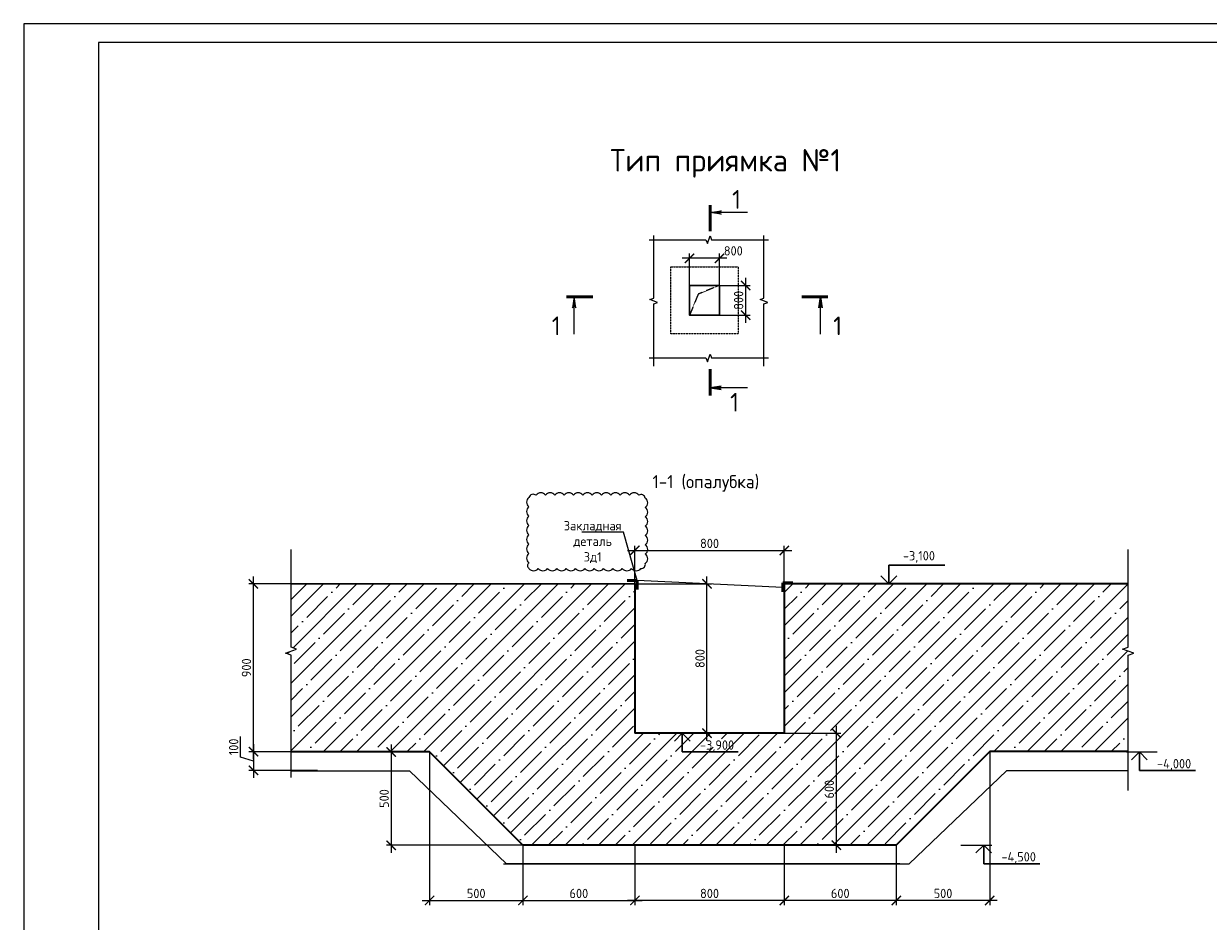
# Model space of a CAD drawing. Header units: millimetres. Extents: x -56135 to 1694203, y -446411 to -23139.
# Tile 155 of 256: x 828152 to 859884, y -176969 to -152930. Entities that reach past the tile are written whole.
import ezdxf
from ezdxf import colors
from ezdxf.entities.mleader import LeaderData, LeaderLine
from ezdxf.enums import TextEntityAlignment as Align
from ezdxf.math import Vec2, Vec3

# ---------------------------------------------------------------- set-up
doc = ezdxf.new("R2010")
doc.units = ezdxf.units.MM
doc.linetypes.add('HIDDEN2', pattern=[4.7625, 3.175, -1.5875])
for name, color, linetype, lineweight in [('0 Фундамент', 5, 'Continuous', 30), ('A-ANNO-NOTE-2', 7, 'Continuous', 18), ('G-ANNO-DIMS', 7, 'Continuous', 9), ('G-ANNO-DIMS-1', 7, 'Continuous', 18), ('АС-Конструкции_второстепенные', 7, 'Continuous', 20), ('подоснова', 151, 'Continuous', 5), ('РАЗМЕРЫ', 1, 'Continuous', 9), ('ТОНКИЕ', 7, 'Continuous', 9), ('Узлы', 7, 'Continuous', 0)]:
    doc.layers.add(name, color=color, linetype=linetype, lineweight=lineweight)
doc.layers.add('ТОЛСТЫЕ_ОСНОВНЫЕ', color=6, linetype='Continuous')
doc.styles.add('GOST-2.304_Type-B', font='GOST_Common.ttf')
doc.styles.add('ISOCPEUR', font='GOST_Common.ttf', dxfattribs={"height": 450})
doc.styles.add('ГОСТ', font='GOST_Common.ttf')
doc.dimstyles.new('СПДС', dxfattribs={"dimscale": 100, "dimtxt": 2.5, "dimasz": 2.5, "dimexe": 1.25, "dimexo": 0, "dimtad": 1, "dimdec": 0, "dimtxsty": 'GOST-2.304_Type-B', "dimblk": 'ARCHTICK', "dimcen": 2.5, "dimdle": 2, "dimadec": 0, "dimazin": 2, "dimtfac": 0.75, "dimtdec": 0, "dimtmove": 1, "dimatfit": 3, "dimfxl": 1, "dimtolj": 1, "dimarcsym": 1})

# ---------------------------------------------------------------- blocks, each defined once
blk = doc.blocks.new('*U43')
at = {"layer": 'ТОЛСТЫЕ_ОСНОВНЫЕ', "color": 6}
blk.add_lwpolyline([(20, 5), (886, 5), (886, 415), (20, 415)], close=True, dxfattribs=at)
at = {"layer": 'ТОНКИЕ'}
blk.add_lwpolyline([(0, 0), (891, 0), (891, 420), (0, 420)], close=True, dxfattribs=at)
blk = doc.blocks.new('*U25')
blk.add_hatch(color=0).paths.add_polyline_path([(-500, 0), (-545, -292), (-500, -206), (-455, -292)])
at = {"color": 0, "lineweight": 50}
blk.add_line((-700, 0), (0, 0), dxfattribs=at)
at = {"color": 0}
blk.add_line((-500, -1000), (-500, 0), dxfattribs=at)
blk.add_lwpolyline([(-500, 0), (-545, -292), (-500, -206), (-455, -292)], close=True, dxfattribs=at)
blk = doc.blocks.new('Стрелка_для_разреза')
blk.add_hatch(color=0).paths.add_polyline_path([(-500, 0), (-545, -292), (-500, -206), (-455, -292)])
at = {"color": 0, "lineweight": 50}
blk.add_line((-700, 0), (0, 0), dxfattribs=at)
at = {"color": 0}
blk.add_line((-500, -1000), (-500, 0), dxfattribs=at)
blk.add_lwpolyline([(-500, 0), (-545, -292), (-500, -206), (-455, -292)], close=True, dxfattribs=at)
blk = doc.blocks.new('_ArchTick')
at = {"color": 0, "linetype": 'ByBlock', "const_width": 0.15}
blk.add_lwpolyline([(-0.5, -0.5), (0.5, 0.5)], dxfattribs=at)
blk = doc.blocks.new('*D1080')
at = {"layer": 'DEFPOINTS', "color": 0, "transparency": 16777216}
for p in [(845988, -159213), (845988, -160242), (846788, -160242)]:
    blk.add_point(p, dxfattribs=at)
at = {"layer": 'РАЗМЕРЫ', "color": 0, "lineweight": -2, "transparency": 16777216}
for p, q in [((846988, -159213), (845788, -159213)), ((845988, -160242), (845988, -159088)), ((846788, -160242), (846788, -159088))]:
    blk.add_line(p, q, dxfattribs=at)
at = {"layer": 'РАЗМЕРЫ', "color": 0, "lineweight": -2, "transparency": 16777216, "xscale": 250, "yscale": 250, "zscale": 250, "rotation": 180}
blk.add_blockref('_ArchTick', (845988, -159213), dxfattribs=at)
at = {"layer": 'РАЗМЕРЫ', "color": 0, "lineweight": -2, "transparency": 16777216, "xscale": 250, "yscale": 250, "zscale": 250}
blk.add_blockref('_ArchTick', (846788, -159213), dxfattribs=at)
at = {"layer": 'РАЗМЕРЫ', "color": 0, "transparency": 16777216, "insert": (847160, -159014), "char_height": 250, "attachment_point": 5, "style": 'GOST-2.304_Type-B'}
blk.add_mtext('\\A1;800', dxfattribs=at)
blk = doc.blocks.new('*D1081')
at = {"layer": 'DEFPOINTS', "color": 0, "transparency": 16777216}
for p in [(846430, -159938), (846534, -160738), (847491, -160738)]:
    blk.add_point(p, dxfattribs=at)
at = {"layer": 'РАЗМЕРЫ', "color": 0, "lineweight": -2, "transparency": 16777216}
for p, q in [((847491, -159738), (847491, -160938)), ((846430, -159938), (847616, -159938)), ((846534, -160738), (847616, -160738))]:
    blk.add_line(p, q, dxfattribs=at)
at = {"layer": 'РАЗМЕРЫ', "color": 0, "lineweight": -2, "transparency": 16777216, "xscale": 250, "yscale": 250, "zscale": 250}
for p, rotation in [((847491, -159938), 90), ((847491, -160738), 270)]:
    blk.add_blockref('_ArchTick', p, dxfattribs=dict(at, rotation=rotation))
at = {"layer": 'РАЗМЕРЫ', "color": 0, "transparency": 16777216, "insert": (847303, -160338), "char_height": 250, "attachment_point": 5, "rotation": 90, "style": 'GOST-2.304_Type-B'}
blk.add_mtext('\\A1;800', dxfattribs=at)
blk = doc.blocks.new('Высотные отметки - Вверх-711287-Разрез 3-3')
at = {"layer": '0 Фундамент'}
for p, q in [((13237, 8150), (14737, 8150)), ((13237, 7650), (13237, 8150))]:
    blk.add_line(p, q, dxfattribs=at)
at = {"layer": 'A-ANNO-NOTE-2'}
for q in [(13025, 7862), (13449, 7862)]:
    blk.add_line((13237, 7650), q, dxfattribs=at)
blk = doc.blocks.new('*D1460')
at = {"layer": 'DEFPOINTS', "color": 0, "transparency": 16777216}
for p in [(836253, -172426), (834307, -172926), (836020, -172926)]:
    blk.add_point(p, dxfattribs=at)
at = {"layer": 'РАЗМЕРЫ', "color": 0, "lineweight": -2, "transparency": 16777216}
for p, q in [((833963, -172573), (833963, -172023)), ((834307, -172226), (834307, -173126)), ((834307, -172676), (833963, -172573)), ((836253, -172426), (834182, -172426)), ((836020, -172926), (834182, -172926))]:
    blk.add_line(p, q, dxfattribs=at)
at = {"layer": 'РАЗМЕРЫ', "color": 0, "lineweight": -2, "transparency": 16777216, "xscale": 250, "yscale": 250, "zscale": 250}
for p, rotation in [((834307, -172426), 90), ((834307, -172926), 270)]:
    blk.add_blockref('_ArchTick', p, dxfattribs=dict(at, rotation=rotation))
at = {"layer": 'РАЗМЕРЫ', "color": 0, "transparency": 16777216, "insert": (833776, -172298), "char_height": 250, "attachment_point": 5, "rotation": 90, "style": 'GOST-2.304_Type-B'}
blk.add_mtext('\\A1;100', dxfattribs=at)
blk = doc.blocks.new('*D1467')
at = {"layer": 'DEFPOINTS', "color": 0, "transparency": 16777216}
for p in [(844523, -167931), (846455, -167931), (846524, -171931)]:
    blk.add_point(p, dxfattribs=at)
at = {"layer": 'РАЗМЕРЫ', "color": 0, "lineweight": -2, "transparency": 16777216}
for p, q in [((846455, -172131), (846455, -167731)), ((844523, -167931), (846580, -167931)), ((846524, -171931), (846330, -171931))]:
    blk.add_line(p, q, dxfattribs=at)
at = {"layer": 'РАЗМЕРЫ', "color": 0, "lineweight": -2, "transparency": 16777216, "xscale": 250, "yscale": 250, "zscale": 250}
for p, rotation in [((846455, -167931), 90), ((846455, -171931), 270)]:
    blk.add_blockref('_ArchTick', p, dxfattribs=dict(at, rotation=rotation))
at = {"layer": 'РАЗМЕРЫ', "color": 0, "transparency": 16777216, "insert": (846268, -169931), "char_height": 250, "attachment_point": 5, "rotation": 90, "style": 'GOST-2.304_Type-B'}
blk.add_mtext('\\A1;800', dxfattribs=at)
blk = doc.blocks.new('*D1468')
at = {"layer": 'DEFPOINTS', "color": 0, "transparency": 16777216}
for p in [(848525, -167037), (848525, -168333), (844523, -168575)]:
    blk.add_point(p, dxfattribs=at)
at = {"layer": 'РАЗМЕРЫ', "color": 0, "lineweight": -2, "transparency": 16777216}
for p, q in [((844523, -168575), (844523, -166912)), ((848525, -168333), (848525, -166912)), ((844323, -167037), (848725, -167037))]:
    blk.add_line(p, q, dxfattribs=at)
at = {"layer": 'РАЗМЕРЫ', "color": 0, "lineweight": -2, "transparency": 16777216, "xscale": 250, "yscale": 250, "zscale": 250, "rotation": 180}
blk.add_blockref('_ArchTick', (844523, -167037), dxfattribs=at)
at = {"layer": 'РАЗМЕРЫ', "color": 0, "lineweight": -2, "transparency": 16777216, "xscale": 250, "yscale": 250, "zscale": 250}
blk.add_blockref('_ArchTick', (848525, -167037), dxfattribs=at)
at = {"layer": 'РАЗМЕРЫ', "color": 0, "transparency": 16777216, "insert": (846524, -166849), "char_height": 250, "attachment_point": 5, "style": 'GOST-2.304_Type-B'}
blk.add_mtext('\\A1;800', dxfattribs=at)
blk = doc.blocks.new('*D1461')
at = {"layer": 'DEFPOINTS', "color": 0, "transparency": 16777216}
for p in [(848525, -174926), (851525, -174931), (848525, -176411)]:
    blk.add_point(p, dxfattribs=at)
at = {"layer": 'РАЗМЕРЫ', "color": 0, "lineweight": -2, "transparency": 16777216}
for p, q in [((848525, -174926), (848525, -176536)), ((851525, -174931), (851525, -176536)), ((851725, -176411), (848325, -176411))]:
    blk.add_line(p, q, dxfattribs=at)
at = {"layer": 'РАЗМЕРЫ', "color": 0, "lineweight": -2, "transparency": 16777216, "xscale": 250, "yscale": 250, "zscale": 250, "rotation": 180}
blk.add_blockref('_ArchTick', (848525, -176411), dxfattribs=at)
at = {"layer": 'РАЗМЕРЫ', "color": 0, "lineweight": -2, "transparency": 16777216, "xscale": 250, "yscale": 250, "zscale": 250}
blk.add_blockref('_ArchTick', (851525, -176411), dxfattribs=at)
at = {"layer": 'РАЗМЕРЫ', "color": 0, "transparency": 16777216, "insert": (850025, -176223), "char_height": 250, "attachment_point": 5, "style": 'GOST-2.304_Type-B'}
blk.add_mtext('\\A1;600', dxfattribs=at)
blk = doc.blocks.new('*D1469')
at = {"layer": 'DEFPOINTS', "color": 0, "transparency": 16777216}
for p in [(848085, -171931), (847841, -174931), (849919, -174931)]:
    blk.add_point(p, dxfattribs=at)
at = {"layer": 'РАЗМЕРЫ', "color": 0, "lineweight": -2, "transparency": 16777216}
for p, q in [((848085, -171931), (850044, -171931)), ((849919, -171731), (849919, -175131)), ((847841, -174931), (850044, -174931))]:
    blk.add_line(p, q, dxfattribs=at)
at = {"layer": 'РАЗМЕРЫ', "color": 0, "lineweight": -2, "transparency": 16777216, "xscale": 250, "yscale": 250, "zscale": 250}
for p, rotation in [((849919, -171931), 90), ((849919, -174931), 270)]:
    blk.add_blockref('_ArchTick', p, dxfattribs=dict(at, rotation=rotation))
at = {"layer": 'РАЗМЕРЫ', "color": 0, "transparency": 16777216, "insert": (849732, -173431), "char_height": 250, "attachment_point": 5, "rotation": 90, "style": 'GOST-2.304_Type-B'}
blk.add_mtext('\\A1;600', dxfattribs=at)
blk = doc.blocks.new('*D1462')
at = {"layer": 'DEFPOINTS', "color": 0, "transparency": 16777216}
for p in [(844523, -174926), (848525, -174926), (844523, -176411)]:
    blk.add_point(p, dxfattribs=at)
at = {"layer": 'РАЗМЕРЫ', "color": 0, "lineweight": -2, "transparency": 16777216}
for p, q in [((844523, -174926), (844523, -176536)), ((848525, -174926), (848525, -176536)), ((848725, -176411), (844323, -176411))]:
    blk.add_line(p, q, dxfattribs=at)
at = {"layer": 'РАЗМЕРЫ', "color": 0, "lineweight": -2, "transparency": 16777216, "xscale": 250, "yscale": 250, "zscale": 250, "rotation": 180}
blk.add_blockref('_ArchTick', (844523, -176411), dxfattribs=at)
at = {"layer": 'РАЗМЕРЫ', "color": 0, "lineweight": -2, "transparency": 16777216, "xscale": 250, "yscale": 250, "zscale": 250}
blk.add_blockref('_ArchTick', (848525, -176411), dxfattribs=at)
at = {"layer": 'РАЗМЕРЫ', "color": 0, "transparency": 16777216, "insert": (846524, -176223), "char_height": 250, "attachment_point": 5, "style": 'GOST-2.304_Type-B'}
blk.add_mtext('\\A1;800', dxfattribs=at)
blk = doc.blocks.new('*D1459')
at = {"layer": 'DEFPOINTS', "color": 0, "transparency": 16777216}
for p in [(834307, -167931), (835652, -167931), (835385, -172426)]:
    blk.add_point(p, dxfattribs=at)
at = {"layer": 'РАЗМЕРЫ', "color": 0, "lineweight": -2, "transparency": 16777216}
for p, q in [((834307, -172626), (834307, -167731)), ((835652, -167931), (834182, -167931)), ((835385, -172426), (834182, -172426))]:
    blk.add_line(p, q, dxfattribs=at)
at = {"layer": 'РАЗМЕРЫ', "color": 0, "lineweight": -2, "transparency": 16777216, "xscale": 250, "yscale": 250, "zscale": 250}
for p, rotation in [((834307, -167931), 90), ((834307, -172426), 270)]:
    blk.add_blockref('_ArchTick', p, dxfattribs=dict(at, rotation=rotation))
at = {"layer": 'РАЗМЕРЫ', "color": 0, "transparency": 16777216, "insert": (834119, -170179), "char_height": 250, "attachment_point": 5, "rotation": 90, "style": 'GOST-2.304_Type-B'}
blk.add_mtext('\\A1;900', dxfattribs=at)
blk = doc.blocks.new('*D1463')
at = {"layer": 'DEFPOINTS', "color": 0, "transparency": 16777216}
for p in [(839023, -172431), (837995, -174931), (841867, -174931)]:
    blk.add_point(p, dxfattribs=at)
at = {"layer": 'РАЗМЕРЫ', "color": 0, "lineweight": -2, "transparency": 16777216}
for p, q in [((837995, -172231), (837995, -175131)), ((839023, -172431), (837870, -172431)), ((841867, -174931), (837870, -174931))]:
    blk.add_line(p, q, dxfattribs=at)
at = {"layer": 'РАЗМЕРЫ', "color": 0, "lineweight": -2, "transparency": 16777216, "xscale": 250, "yscale": 250, "zscale": 250}
for p, rotation in [((837995, -172431), 90), ((837995, -174931), 270)]:
    blk.add_blockref('_ArchTick', p, dxfattribs=dict(at, rotation=rotation))
at = {"layer": 'РАЗМЕРЫ', "color": 0, "transparency": 16777216, "insert": (837808, -173681), "char_height": 250, "attachment_point": 5, "rotation": 90, "style": 'GOST-2.304_Type-B'}
blk.add_mtext('\\A1;500', dxfattribs=at)
blk = doc.blocks.new('*D1464')
at = {"layer": 'DEFPOINTS', "color": 0, "transparency": 16777216}
for p in [(854031, -172426), (851525, -174931), (851525, -176411)]:
    blk.add_point(p, dxfattribs=at)
at = {"layer": 'РАЗМЕРЫ', "color": 0, "lineweight": -2, "transparency": 16777216}
for p, q in [((854031, -172426), (854031, -176536)), ((851525, -174931), (851525, -176536)), ((854231, -176411), (851325, -176411))]:
    blk.add_line(p, q, dxfattribs=at)
at = {"layer": 'РАЗМЕРЫ', "color": 0, "lineweight": -2, "transparency": 16777216, "xscale": 250, "yscale": 250, "zscale": 250, "rotation": 180}
blk.add_blockref('_ArchTick', (851525, -176411), dxfattribs=at)
at = {"layer": 'РАЗМЕРЫ', "color": 0, "lineweight": -2, "transparency": 16777216, "xscale": 250, "yscale": 250, "zscale": 250}
blk.add_blockref('_ArchTick', (854031, -176411), dxfattribs=at)
at = {"layer": 'РАЗМЕРЫ', "color": 0, "transparency": 16777216, "insert": (852778, -176223), "char_height": 250, "attachment_point": 5, "style": 'GOST-2.304_Type-B'}
blk.add_mtext('\\A1;500', dxfattribs=at)
blk = doc.blocks.new('*D1465')
at = {"layer": 'DEFPOINTS', "color": 0, "transparency": 16777216}
for p in [(841523, -174931), (844523, -174926), (844523, -176411)]:
    blk.add_point(p, dxfattribs=at)
at = {"layer": 'РАЗМЕРЫ', "color": 0, "lineweight": -2, "transparency": 16777216}
for p, q in [((841523, -174931), (841523, -176536)), ((844523, -174926), (844523, -176536)), ((841323, -176411), (844723, -176411))]:
    blk.add_line(p, q, dxfattribs=at)
at = {"layer": 'РАЗМЕРЫ', "color": 0, "lineweight": -2, "transparency": 16777216, "xscale": 250, "yscale": 250, "zscale": 250, "rotation": 180}
blk.add_blockref('_ArchTick', (841523, -176411), dxfattribs=at)
at = {"layer": 'РАЗМЕРЫ', "color": 0, "lineweight": -2, "transparency": 16777216, "xscale": 250, "yscale": 250, "zscale": 250}
blk.add_blockref('_ArchTick', (844523, -176411), dxfattribs=at)
at = {"layer": 'РАЗМЕРЫ', "color": 0, "transparency": 16777216, "insert": (843023, -176223), "char_height": 250, "attachment_point": 5, "style": 'GOST-2.304_Type-B'}
blk.add_mtext('\\A1;600', dxfattribs=at)
blk = doc.blocks.new('*D1466')
at = {"layer": 'DEFPOINTS', "color": 0, "transparency": 16777216}
for p in [(839023, -172431), (841523, -174926), (841523, -176411)]:
    blk.add_point(p, dxfattribs=at)
at = {"layer": 'РАЗМЕРЫ', "color": 0, "lineweight": -2, "transparency": 16777216}
for p, q in [((839023, -172431), (839023, -176536)), ((841523, -174926), (841523, -176536)), ((838823, -176411), (841723, -176411))]:
    blk.add_line(p, q, dxfattribs=at)
at = {"layer": 'РАЗМЕРЫ', "color": 0, "lineweight": -2, "transparency": 16777216, "xscale": 250, "yscale": 250, "zscale": 250, "rotation": 180}
blk.add_blockref('_ArchTick', (839023, -176411), dxfattribs=at)
at = {"layer": 'РАЗМЕРЫ', "color": 0, "lineweight": -2, "transparency": 16777216, "xscale": 250, "yscale": 250, "zscale": 250}
blk.add_blockref('_ArchTick', (841523, -176411), dxfattribs=at)
at = {"layer": 'РАЗМЕРЫ', "color": 0, "transparency": 16777216, "insert": (840273, -176223), "char_height": 250, "attachment_point": 5, "style": 'GOST-2.304_Type-B'}
blk.add_mtext('\\A1;500', dxfattribs=at)
blk = doc.blocks.new('_None')

msp = doc.modelspace()

# ---------------------------------------------------------------- hatches: boundary and pattern name
at = {"layer": 'РАЗМЕРЫ', "transparency": 33554648}
h = msp.add_hatch(dxfattribs=at)
h.set_pattern_fill('ANSI35', color=1, scale=100)
h.set_pattern_definition([(45, (3599.6, 35808.37), (-449.0128, 449.0128), []), (45, (4048.6, 35808.37), (-449.0128, 449.0128), [793.75, -158.75, 0, -158.75])])
h.paths.add_polyline_path([(854030.7, -172425.9), (857737.4, -172425.9), (857737.4, -169839.5), (857885.8, -169785.5), (857589, -169677.5), (857737.4, -169623.5), (857737.4, -167931.3), (848525.2, -167931.3), (848525.2, -171931.3), (844523.2, -171931.3), (844523.2, -167931.3), (835314.5, -167931.3), (835314.5, -169623.5), (835462.9, -169677.5), (835166.1, -169785.5), (835314.5, -169839.5), (835314.5, -172431.3), (839023.2, -172431.3), (841523.2, -174931.3), (851525.2, -174931.3)])
h.paths.add_polyline_path([(849995.2, -173756.3), (849995.2, -173106.3), (849444, -173106.3), (849444, -173756.3)], flags=24)
h.paths.add_polyline_path([(846180.4, -172486.2), (847267.9, -172486.2), (847267.9, -171935.1), (846180.4, -171935.1)], flags=24)

# ---------------------------------------------------------------- linework, layer by layer
at = {"lineweight": 35}
for p, q in [((844523.2, -167931.3), (844523.2, -171931.3)), ((857737.4, -167931.3), (848525.2, -167931.3)), ((848525.2, -167931.3), (848525.2, -171931.3)), ((848525.2, -171931.3), (844523.2, -171931.3))]:
    msp.add_line(p, q, dxfattribs=at)
at = {"color": 0, "linetype": 'Continuous'}
for points in [[(844903.4, -158717.2), (846428.4, -158717.2), (846465.9, -158820.2), (846540.9, -158614.2), (846578.4, -158717.2), (848103.4, -158717.2)], [(844903.4, -161880), (846428.4, -161880), (846465.9, -161983.1), (846540.9, -161777), (846578.4, -161880), (848103.4, -161880)]]:
    msp.add_lwpolyline(points, dxfattribs=at)
at = {"color": 0, "linetype": 'Continuous', "elevation": -7.2}
for points in [[(835314.5, -173118.9), (835314.5, -169839.5), (835166.1, -169785.5), (835462.9, -169677.5), (835314.5, -169623.5), (835314.5, -167015.9)], [(857737.4, -173470.1), (857737.4, -169839.5), (857885.8, -169785.5), (857589, -169677.5), (857737.4, -169623.5), (857737.4, -167015.9)]]:
    msp.add_lwpolyline(points, dxfattribs=at)
at = {"lineweight": 35}
msp.add_lwpolyline([(857737.4, -172425.9), (854030.7, -172425.9), (851525.2, -174931.3), (841523.2, -174931.3), (839023.2, -172431.3), (835314.5, -172431.3)], dxfattribs=at)
at = {"layer": '0 Фундамент', "linetype": 'HIDDEN2', "lineweight": 0}
for p, q in [((846219.6, -160173.7), (845988.1, -160738)), ((846788.1, -159938), (846219.6, -160173.7))]:
    msp.add_line(p, q, dxfattribs=at)
msp.add_lwpolyline([(847288.1, -161238), (845488.1, -161238), (845488.1, -159438), (847288.1, -159438)], close=True, dxfattribs=at)
at = {"layer": '0 Фундамент', "ltscale": 100}
msp.add_lwpolyline([(846788.1, -160738), (845988.1, -160738), (845988.1, -159938), (846788.1, -159938)], close=True, dxfattribs=at)
at = {"layer": 'АС-Конструкции_второстепенные', "color": 0, "linetype": 'Continuous'}
for points in [[(845028.4, -162106.2), (845028.4, -160431.2), (845131.5, -160393.7), (844925.4, -160318.7), (845028.4, -160281.2), (845028.4, -158606.2)], [(847978.4, -162106.2), (847978.4, -160431.2), (848081.5, -160393.7), (847875.4, -160318.7), (847978.4, -160281.2), (847978.4, -158606.2)]]:
    msp.add_lwpolyline(points, dxfattribs=at)
at = {"layer": 'РАЗМЕРЫ', "color": 1, "lineweight": 50}
for p, q in [((844527.1, -167844.8), (844318.8, -167844.8)), ((844318.8, -167844.8), (844586.8, -167844.8)), ((844586.8, -167844.8), (844586.8, -168081.1)), ((848754.1, -167908.9), (848486.1, -167908.9)), ((848486.1, -167908.9), (848486.1, -168145.1)), ((848545.8, -167908.9), (848754.1, -167908.9))]:
    msp.add_line(p, q, dxfattribs=at)
at = {"layer": 'РАЗМЕРЫ', "color": 252, "linetype": 'Continuous', "lineweight": 30, "true_color": 0x939598}
msp.add_line((835314.5, -167931.3), (844523.2, -167931.3), dxfattribs=at)
at = {"layer": 'РАЗМЕРЫ'}
for p, q in [((857689.1, -172431.3), (858512, -172431.3)), ((841087.7, -175431.3), (838490, -172938.8, 11.4)), ((851871, -175431.3), (854478.1, -172938.8, 11.4)), ((853259.2, -174925.6), (854082.2, -174925.6))]:
    msp.add_line(p, q, dxfattribs=at)
at = {"layer": 'РАЗМЕРЫ', "color": 1}
for p, q in [((835311, -172938.8, -7.2), (838490, -172938.8, 11.4)), ((857737.4, -172938.8, -7.2), (854478.1, -172938.8, 11.4)), ((841000.6, -175431.3), (851871, -175431.3)), ((851620, -175431.3), (841087.7, -175431.3)), ((841523.2, -175431.3), (851525.2, -175431.3))]:
    msp.add_line(p, q, dxfattribs=at)
at = {"layer": 'РАЗМЕРЫ', "color": 240, "true_color": 0xed1f24}
msp.add_lwpolyline([(841686.8, -167517.4, 0.5205671), (841936.8, -167517.4, 0.5205671), (842186.8, -167517.4, 0.5205671), (842436.8, -167517.4, 0.5205671), (842686.8, -167517.4, 0.5205671), (842936.8, -167517.4, 0.5205671), (843186.8, -167517.4, 0.5205671), (843436.8, -167517.4, 0.5205671), (843686.8, -167517.4, 0.5205671), (843936.8, -167517.4, 0.5205671), (844186.8, -167517.4, 0.5205671), (844436.8, -167517.4, 0.5205671), (844686.8, -167517.4, 0.5205671), (844803, -167383.6, 0.5205671), (844803, -167133.6, 0.5205671), (844803, -166883.6, 0.5205671), (844803, -166633.6, 0.5205671), (844803, -166383.6, 0.5205671), (844803, -166133.6, 0.5205671), (844803, -165883.6, 0.5205671), (844803, -165633.6, 0.5205671), (844627.6, -165559, 0.5205671), (844377.6, -165559, 0.5205671), (844127.6, -165559, 0.5205671), (843877.6, -165559, 0.5205671), (843627.6, -165559, 0.5205671), (843377.6, -165559, 0.5205671), (843127.6, -165559, 0.5205671), (842877.6, -165559, 0.5205671), (842627.6, -165559, 0.5205671), (842377.6, -165559, 0.5205671), (842127.6, -165559, 0.5205671), (841877.6, -165559, 0.5205671), (841686.8, -165618.2, 0.5205671), (841686.8, -165868.2, 0.5205671), (841686.8, -166118.2, 0.5205671), (841686.8, -166368.2, 0.5205671), (841686.8, -166618.2, 0.5205671), (841686.8, -166868.2, 0.5205671), (841686.8, -167118.2, 0.5205671), (841686.8, -167368.2, 0.5205671)], format="xyb", close=True, dxfattribs=at)

# ---------------------------------------------------------------- block references
at = {"xscale": 100, "yscale": 100, "zscale": 100}
msp.add_blockref('*U43', (828151.6, -194930.4), dxfattribs=at)
at = {"color": 0, "ltscale": 30, "xscale": -1, "rotation": 90}
msp.add_blockref('Стрелка_для_разреза', (846543.8, -158486.2), dxfattribs=at)
at = {"color": 0, "ltscale": 30}
msp.add_blockref('*U25', (843396.3, -160245.1), dxfattribs=at)
at = {"color": 0, "ltscale": 30, "xscale": -1}
msp.add_blockref('Стрелка_для_разреза', (848996.3, -160245.1), dxfattribs=at)
at = {"color": 0, "ltscale": 30, "rotation": 89.99999999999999}
msp.add_blockref('*U25', (846543.8, -162186.2), dxfattribs=at)
at = {"layer": 'G-ANNO-DIMS'}
msp.add_blockref('Высотные отметки - Вверх-711287-Разрез 3-3', (838088.3, -175581.3), dxfattribs=at)
at = {"layer": 'G-ANNO-DIMS', "xscale": -1, "rotation": 180}
for p in [(832555.8, -164281.3), (844800.5, -164781.3), (840631.2, -167275.6)]:
    msp.add_blockref('Высотные отметки - Вверх-711287-Разрез 3-3', p, dxfattribs=at)

# ---------------------------------------------------------------- texts
at = {"style": 'ГОСТ'}
msp.add_text('Тип приямка №1', height=600, dxfattribs=at).set_placement((846954, -157068.3), align=Align.BOTTOM_CENTER)
for p in [(847247, -157885), (842415.8, -161271.3), (849956.5, -161271.3), (847193.1, -163316.7)]:
    msp.add_text('1', height=500, dxfattribs=at).set_placement(p, align=Align.CENTER)
at = {"layer": 'G-ANNO-DIMS-1', "char_height": 250, "width": 1150.283, "line_spacing_factor": 1.149209, "style": 'ISOCPEUR'}
for s, insert, attachment_point in [('-3,100', (851704.3, -167054.7), 1), ('-3,900', (846267.9, -172431.3), 7), ('-4,000', (858512.6, -172931.3), 7), ('-4,500', (854343.3, -175425.6), 7)]:
    msp.add_mtext(s, dxfattribs=dict(at, insert=insert, attachment_point=attachment_point))
at = {"layer": 'Узлы', "color": 80, "linetype": 'Continuous', "lineweight": 0, "style": 'GOST-2.304_Type-B'}
msp.add_text('1-1 (опалубка)', height=350, dxfattribs=at).set_placement((844996.9, -165369.6))

# ---------------------------------------------------------------- dimensions: what is measured, and where the dimension line sits
at = {"layer": 'РАЗМЕРЫ', "color": 1}
dim = msp.add_linear_dim(base=(845988.1, -159212.7), p1=(846788.1, -160242), p2=(845988.1, -160242), dimstyle='СПДС', dxfattribs=at)
dim.commit()
dim.dimension.update_dxf_attribs({"geometry": '*D1080', "text_midpoint": (847160.2, -159201.5), "dimtype": 160})
dim = msp.add_linear_dim(base=(847490.9, -160738), p1=(846430, -159938), p2=(846534.1, -160738), angle=90, dimstyle='СПДС', dxfattribs=at)
dim.commit()
dim.dimension.update_dxf_attribs({"geometry": '*D1081', "text_midpoint": (847303.4, -160338)})
at = {"layer": 'РАЗМЕРЫ'}
for base, p1, p2, picture, middle in [((848525.2, -167036.9), (844523.2, -168574.6), (848525.2, -168333.3), '*D1468', (846524.2, -166849.4)), ((848525.2, -176410.6), (851525.2, -174931.3), (848525.2, -174925.6), '*D1461', (850025.2, -176223.1))]:
    dim = msp.add_linear_dim(base=base, p1=p1, p2=p2, dimstyle='СПДС', override={"dimlfac": 0.2, "dimrnd": 10}, dxfattribs=at)
    dim.commit()
    dim.dimension.update_dxf_attribs({"geometry": picture, "text_midpoint": middle})
for base, p1, p2, angle, picture, middle in [((834306.8, -167931.3), (835384.5, -172425.9), (835652.1, -167931.3), 90, '*D1459', (834119.3, -170178.6)), ((846455.3, -167931.3), (846524.2, -171931.3), (844523.2, -167931.3), 90, '*D1467', (846267.8, -169931.3)), ((849919.4, -174931.3), (848084.7, -171931.3), (847840.8, -174931.3), 90, '*D1469', (849731.9, -173431.3)), ((834306.8, -172925.9), (836253.2, -172425.9), (836020.3, -172925.9), 90, '*D1460', (833775.6, -172510.3)), ((837995.1, -174931.3), (839023.2, -172431.3), (841867, -174931.3), 90, '*D1463', (837807.6, -173681.3)), ((844523.2, -176410.6), (841523.2, -174931.3), (844523.2, -174925.6), 180, '*D1465', (843023.2, -176223.1))]:
    dim = msp.add_linear_dim(base=base, p1=p1, p2=p2, angle=angle, dimstyle='СПДС', override={"dimlfac": 0.2, "dimrnd": 10}, dxfattribs=at)
    dim.commit()
    dim.dimension.update_dxf_attribs({"geometry": picture, "text_midpoint": middle})
at = {"layer": 'РАЗМЕРЫ', "color": 1}
dim = msp.add_linear_dim(base=(841523.2, -176410.6), p1=(839023.2, -172431.3), p2=(841523.2, -174925.6), angle=180, dimstyle='СПДС', override={"dimlfac": 0.2, "dimrnd": 10}, dxfattribs=at)
dim.commit()
dim.dimension.update_dxf_attribs({"geometry": '*D1466', "text_midpoint": (840273.2, -176223.1)})
for base, p1, p2, picture, middle in [((851525.2, -176410.6), (854030.7, -172425.9), (851525.2, -174931.3), '*D1464', (852778, -176223.1)), ((844523.2, -176410.6), (848525.2, -174925.6), (844523.2, -174925.6), '*D1462', (846524.2, -176223.1))]:
    dim = msp.add_linear_dim(base=base, p1=p1, p2=p2, dimstyle='СПДС', override={"dimlfac": 0.2, "dimrnd": 10}, dxfattribs=at)
    dim.commit()
    dim.dimension.update_dxf_attribs({"geometry": picture, "text_midpoint": middle})

# ---------------------------------------------------------------- leaders
at = {"layer": 'подоснова', "color": 2, "ltscale": 0.3}
ml = msp.add_multileader_mtext('Standard', dxfattribs=at)
ml.set_content('{\\C256;Закладная деталь Зд1}', color=2, style='GOST-2.304_Type-B')
ml.set_leader_properties(color=256, linetype='ByLayer', lineweight=15)
ml.set_arrow_properties(name='NONE')
ml.build(insert=Vec2(0, 0))
ml.multileader.update_dxf_attribs({"text_left_attachment_type": 6, "text_right_attachment_type": 6, "dogleg_length": 0.1, "arrow_head_size": 18})
ctx = ml.context
ctx.base_point, ctx.char_height, ctx.arrow_head_size, ctx.landing_gap_size, ctx.plane_origin = Vec3(842566.6, -166550.2), 250, 18, 20, Vec3(833443.2, -164479.8)
ctx.left_attachment, ctx.right_attachment, ctx.text_align_type = 6, 6, 1
notes = []
notes.append((ctx, [(1, (1, 1, 0), (844219.2, -166550.2), (-1, 0), 0.1, [(1, [(848486.1, -168027), (844586.8, -167844.8)], 0, [])])]))
ctx.mtext.insert, ctx.mtext.width, ctx.mtext.alignment, ctx.mtext.flow_direction = Vec3(843392.9, -166250.2), 1085.674, 2, 5
for ctx, leaders in notes:
    for number, flags, end, landing, length, lines in leaders:
        leader = LeaderData()
        leader.index, (leader.has_last_leader_line, leader.has_dogleg_vector, leader.attachment_direction) = number, flags
        leader.last_leader_point, leader.dogleg_vector, leader.dogleg_length = Vec3(end), Vec3(landing), length
        for number, points, colour, breaks in lines:
            line = LeaderLine()
            line.index, line.vertices, line.color, line.breaks = number, Vec3.list(points), colors.encode_raw_color(colour), breaks
            leader.lines.append(line)
        ctx.leaders.append(leader)

doc.saveas('drawing.dxf')
